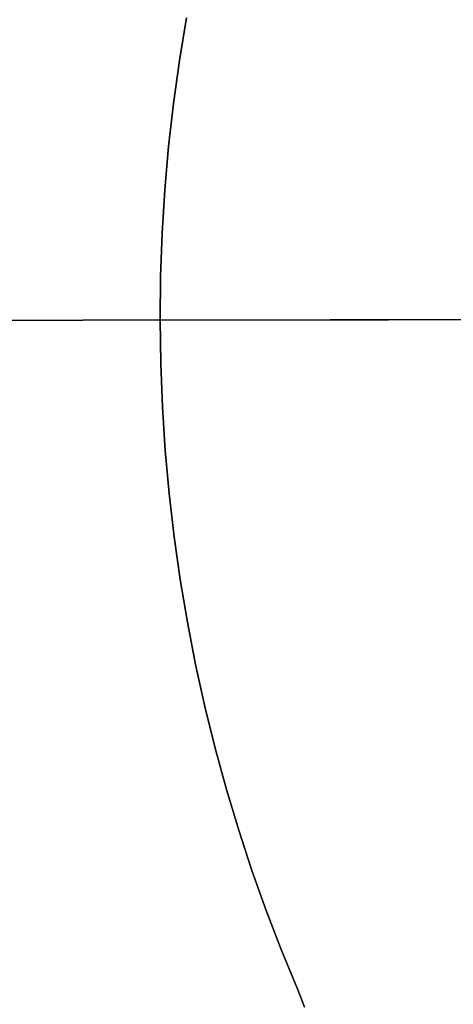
# Model space of a CAD drawing. Header units: millimetres. Extents: x -2852 to 102, y -106 to 97.
# Tile 246 of 256: x -28.69 to -21.6, y -14.01 to 2.1. Entities that reach past the tile are written whole.
import ezdxf

# ---------------------------------------------------------------- set-up
doc = ezdxf.new("R2010")
doc.units = ezdxf.units.MM
doc.header["$MEASUREMENT"] = 0
doc.layers.add('IGES level 0', color=252, linetype='Continuous')
doc.layers.add('Predefinito', color=5, linetype='Continuous')

msp = doc.modelspace()

# ---------------------------------------------------------------- linework, layer by layer
at = {"color": 255, "linetype": 'Continuous', "lineweight": 15}
for points in [[(-25.959, 2.133), (-26.074, 1.435), (-26.172, 0.733), (-26.252, 0.028), (-26.314, -0.68), (-26.358, -1.39), (-26.384, -2.101), (-26.392, -2.813), (-26.382, -3.525), (-26.354, -4.236), (-26.308, -4.946), (-26.244, -5.654), (-26.162, -6.359), (-26.062, -7.06), (-25.945, -7.758), (-25.811, -8.451), (-25.66, -9.138), (-25.492, -9.819), (-25.307, -10.494), (-25.107, -11.162), (-24.89, -11.822), (-24.659, -12.474), (-24.412, -13.117), (-24.151, -13.75)], [(-24.029, -14.056), (-24.089, -13.902), (-24.151, -13.75)]]:
    msp.add_lwpolyline(points, dxfattribs=at)
at = {"layer": 'IGES level 0'}
for points in [[(-96.392, -2.909), (99.608, -2.641)], [(-3.392, -2.782), (-96.392, -2.909)], [(-96.392, -2.909), (-3.392, -2.782)]]:
    msp.add_lwpolyline(points, dxfattribs=at)
at = {"layer": 'Predefinito'}
for points in [[(-24.151, -13.75), (-24.412, -13.117), (-24.659, -12.474), (-24.89, -11.822), (-25.107, -11.162), (-25.307, -10.494), (-25.492, -9.819), (-25.66, -9.138), (-25.811, -8.451), (-25.945, -7.758), (-26.062, -7.06), (-26.162, -6.359), (-26.244, -5.654), (-26.308, -4.946), (-26.354, -4.236), (-26.382, -3.525), (-26.392, -2.813), (-26.384, -2.101), (-26.358, -1.39), (-26.314, -0.68), (-26.252, 0.028), (-26.172, 0.733), (-26.074, 1.435), (-25.959, 2.133)], [(-25.959, 2.133), (-26.074, 1.435), (-26.172, 0.733), (-26.252, 0.028), (-26.314, -0.68), (-26.358, -1.39), (-26.384, -2.101), (-26.392, -2.813), (-26.382, -3.525), (-26.354, -4.236), (-26.308, -4.946), (-26.244, -5.654), (-26.162, -6.359), (-26.062, -7.06), (-25.945, -7.758), (-25.811, -8.451), (-25.66, -9.138), (-25.492, -9.819), (-25.307, -10.494), (-25.107, -11.162), (-24.89, -11.822), (-24.659, -12.474), (-24.412, -13.117), (-24.089, -13.902), (-24.029, -14.056)], [(-25.959, 2.133), (-26.074, 1.435), (-26.172, 0.733), (-26.252, 0.028), (-26.314, -0.68), (-26.358, -1.39), (-26.384, -2.101), (-26.392, -2.813), (-26.382, -3.525), (-26.354, -4.236), (-26.308, -4.946), (-26.244, -5.654), (-26.162, -6.359), (-26.062, -7.06), (-25.945, -7.758), (-25.811, -8.451), (-25.66, -9.138), (-25.492, -9.819), (-25.307, -10.494), (-25.107, -11.162), (-24.89, -11.822), (-24.659, -12.474), (-24.412, -13.117), (-24.151, -13.75)], [(-24.151, -13.75), (-24.412, -13.117), (-24.659, -12.474), (-24.89, -11.822), (-25.107, -11.162), (-25.307, -10.494), (-25.492, -9.819), (-25.66, -9.138), (-25.811, -8.451), (-25.945, -7.758), (-26.062, -7.06), (-26.162, -6.359), (-26.244, -5.654), (-26.308, -4.946), (-26.354, -4.236), (-26.382, -3.525), (-26.392, -2.813), (-26.384, -2.101), (-26.358, -1.39), (-26.314, -0.68), (-26.252, 0.028), (-26.172, 0.733), (-26.074, 1.435), (-25.959, 2.133)], [(-25.959, 2.133), (-26.074, 1.435), (-26.172, 0.733), (-26.252, 0.028), (-26.314, -0.68), (-26.358, -1.39), (-26.384, -2.101), (-26.392, -2.813), (-26.382, -3.525), (-26.354, -4.236), (-26.308, -4.946), (-26.244, -5.654), (-26.162, -6.359), (-26.062, -7.06), (-25.945, -7.758), (-25.811, -8.451), (-25.66, -9.138), (-25.492, -9.819), (-25.307, -10.494), (-25.107, -11.162), (-24.89, -11.822), (-24.659, -12.474), (-24.412, -13.117), (-24.151, -13.75)], [(-26.392, -2.813), (29.608, -2.736)], [(-26.392, -2.813), (29.608, -2.736)], [(-24.029, -14.056), (-24.089, -13.902), (-24.151, -13.75)], [(-24.029, -14.056), (-24.089, -13.902), (-24.151, -13.75)], [(-24.151, -13.75), (-24.089, -13.902), (-24.029, -14.056)], [(-24.029, -14.056), (-24.089, -13.902), (-24.151, -13.75)]]:
    msp.add_lwpolyline(points, dxfattribs=at)
at = {"layer": 'Predefinito', "extrusion": (1, 0, 0)}
for points in [[(-2.701, 1023.629), (-2.701, 1028.43)], [(-13.75, 1066), (-13.75, 1071)], [(-13.75, 1066), (-13.75, 1071)]]:
    msp.add_lwpolyline(points, dxfattribs=at)

doc.saveas('drawing.dxf')
